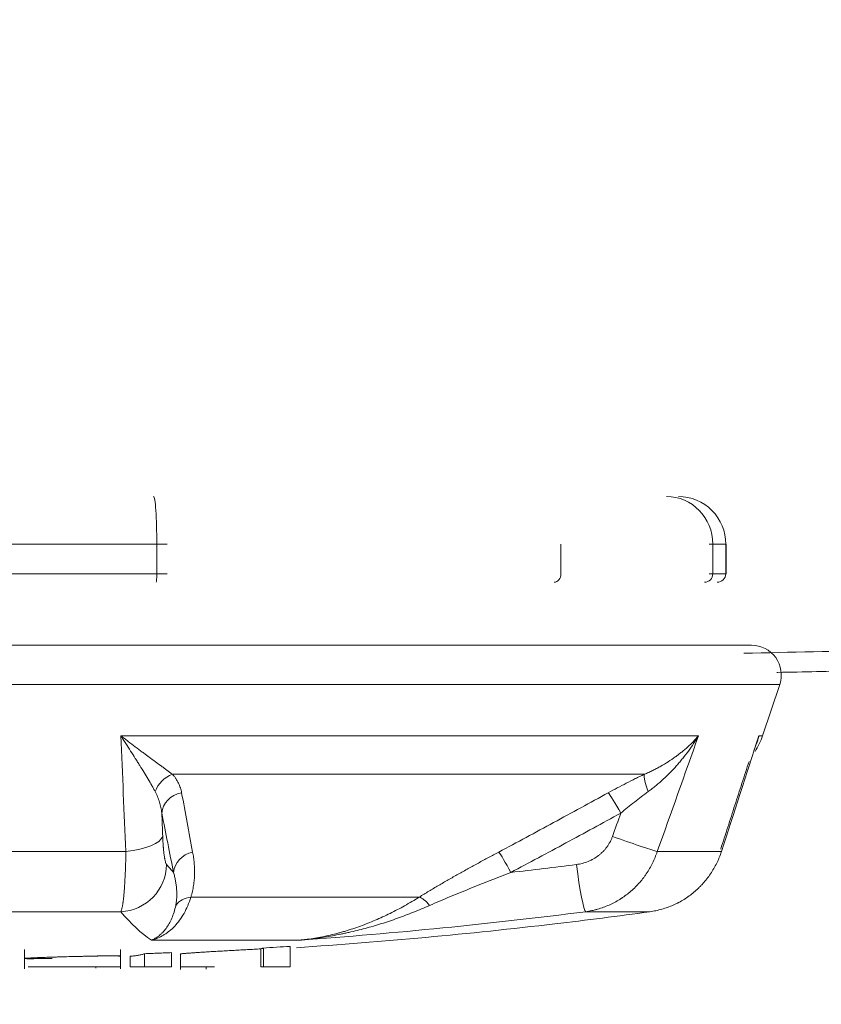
# Model space of a CAD drawing. Header units: millimetres. Extents: x 0 to 594, y 0 to 420.
# Tile 152 of 256: x 227.1 to 228.78, y 347.4 to 349.46. Entities that reach past the tile are written whole.
import ezdxf

# ---------------------------------------------------------------- set-up
doc = ezdxf.new("R2010")
doc.units = ezdxf.units.MM
doc.layers.add('1', color=7, linetype='Continuous', true_color=0xffffff)
doc.styles.add('Arial Unicode MS', font='txt')
doc.dimstyles.get("Standard").update_dxf_attribs({"dimtxt": 0.18, "dimasz": 0.18, "dimexe": 0.18, "dimexo": 0.0625, "dimgap": 0.09, "dimtad": 0, "dimtih": 1, "dimtoh": 1, "dimdec": 4, "dimzin": 0, "dimdsep": 46, "dimtxsty": 'Standard', "dimcen": 0.09, "dimadec": 0, "dimazin": 0, "dimtfac": 1, "dimtdec": 4, "dimtofl": 0, "dimtmove": 0, "dimatfit": 3, "dimfxl": 0, "dimtolj": 1, "dimtzin": 0, "dimarcsym": 0})

# ---------------------------------------------------------------- blocks, each defined once
blk = doc.blocks.new('_U2')
at = {"layer": '1', "color": 18, "lineweight": 13}
for p, q in [((142.3008, 334.4792), (142.3008, 394.7968)), ((368.28, 363.0393), (368.28, 394.7968)), ((142.3008, 392.7968), (235.4192, 392.7968)), ((368.28, 392.7968), (275.1617, 392.7968))]:
    blk.add_line(p, q, dxfattribs=at)
at = {"layer": '1', "color": 18}
for points in [[(142.3008, 392.7968), (145.8008, 393.7346), (145.8008, 391.8589)], [(368.28, 392.7968), (364.78, 391.8589), (364.78, 393.7346)]]:
    blk.add_solid(points, dxfattribs=at)
at = {"layer": '1', "color": 18, "linetype": 'Continuous', "lineweight": 13, "char_height": 2.5, "attachment_point": 7, "line_spacing_factor": 1.047437, "style": 'Arial Unicode MS'}
for s, insert in [('\\fArial Unicode MS|b0|i0;\\W1.0000; LIFT POINT SPAN', (244.1567, 390.9192)), ('\\fArial Unicode MS|b0|i0;\\W1.0000;4.5', (237.0517, 390.9192))]:
    blk.add_mtext(s, dxfattribs=dict(at, insert=insert))

msp = doc.modelspace()

# ---------------------------------------------------------------- linework, layer by layer
at = {"layer": '1', "color": 155, "linetype": 'Continuous', "lineweight": 13}
for p, q in [((227.3863, 348.3629), (226.7074, 348.3629)), ((227.4079, 348.3629), (227.3863, 348.3629)), ((227.3863, 348.3009), (227.3863, 348.3629)), ((228.2345, 348.3009), (228.2345, 348.3629)), ((228.5534, 348.3629), (228.546, 348.3629)), ((228.5806, 348.3629), (228.5534, 348.3629)), ((228.5534, 348.3629), (228.5534, 348.3009)), ((228.5817, 348.3629), (228.5806, 348.3629)), ((228.5806, 348.3009), (228.5806, 348.3629)), ((226.7074, 348.3009), (227.3863, 348.3009)), ((227.4079, 348.3009), (227.3863, 348.3009)), ((228.5534, 348.3009), (228.546, 348.3009)), ((228.5817, 348.3009), (228.5806, 348.3009)), ((228.694, 348.0684), (225.1805, 348.0684)), ((227.3107, 347.9607), (228.5235, 347.9607)), ((228.6579, 347.9607), (228.6501, 347.9607)), ((228.4099, 347.8797), (227.4194, 347.8797)), ((226.7709, 347.7175), (227.3216, 347.7175)), ((228.4369, 347.7175), (228.5716, 347.7175)), ((227.4578, 347.6218), (227.9373, 347.6218)), ((227.686, 347.5314), (227.3752, 347.5314))]:
    msp.add_line(p, q, dxfattribs=at)
at = {"layer": '1', "color": 155, "linetype": 'Continuous', "lineweight": 18}
for p, q in [((228.5817, 348.3009), (228.5817, 348.3629)), ((228.5534, 348.3009), (228.5806, 348.3009)), ((228.6347, 348.1507), (225.2398, 348.1507)), ((228.6579, 347.9607), (228.694, 348.0684)), ((227.3108, 347.5912), (226.7607, 347.5912)), ((228.4213, 347.5912), (228.2867, 347.5912)), ((227.61, 347.4757), (227.61, 347.515)), ((227.6661, 347.4757), (227.6661, 347.5185)), ((227.1088, 347.5122), (227.1088, 347.4716)), ((227.3099, 347.4716), (227.3099, 347.5122)), ((227.3307, 347.4757), (227.3307, 347.4978)), ((227.3609, 347.4757), (227.3609, 347.5031)), ((227.4174, 347.4757), (227.4174, 347.5053)), ((227.436, 347.5027), (227.436, 347.4696)), ((227.6044, 347.4757), (227.6044, 347.5132)), ((227.2585, 347.4725), (227.2585, 347.4757)), ((227.49, 347.4757), (227.49, 347.4704)), ((227.61, 347.4757), (227.6661, 347.4757))]:
    msp.add_line(p, q, dxfattribs=at)
for centre, radius, start, end in [((228.6347, 348.0882), 0.0625, 341.5, 90), ((228.5157, 348.0083), 0.15, 327.4345, 341.5), ((226.9373, 358.5407), 11.05, 273.85266, 276.67545)]:
    msp.add_arc(centre, radius, start, end, dxfattribs=at)
at = {"layer": '1', "color": 155, "linetype": 'Continuous', "lineweight": 13}
for centre, major_axis, ratio, start_param, end_param in [((227.3796, 348.3629), (0, -0.1), 0.06744, 1.570796, 3.141593), ((228.4562, 348.3629), (0, 0.1), 0.972146, 4.712389, 6.283185), ((228.4817, 348.3629), (0, -0.1), 0.988464, 1.570796, 3.141593), ((227.3851, 348.3009), (0, -0.018), 0.06744, 0, 1.570796), ((228.2205, 348.3009), (0, -0.018), 0.780309, 0, 1.570796), ((228.536, 348.3009), (0, 0.018), 0.972146, 3.141593, 4.712389), ((228.5628, 348.3009), (0, -0.018), 0.988464, 0, 1.570796), ((227.4269, 347.8368), (0.0369, 0.0338), 0.830024, 1.083164, 2.164001), ((228.4328, 347.8368), (-0.0211, 0.0453), 0.222841, 0.24386, 1.324697), ((227.4466, 347.7982), (0.0491, 0.0096), 0.872382, 1.565648, 2.921255), ((228.3566, 347.7982), (-0.024, 0.0438), 0.063237, 4.677736, 6.033343), ((227.2993, 347.7492), (0.0999, 0.0038), 0.332945, 4.924096, 6.16964), ((228.3501, 347.7492), (0.0943, -0.0334), 0.024134, 4.644405, 5.889949), ((227.4714, 347.6736), (0.049, 0.0099), 0.879036, 1.592231, 2.915581), ((228.1259, 347.6736), (-0.0234, 0.0442), 0.063719, 4.678634, 6.001984), ((227.3075, 347.6903), (0.0765, 0.0644), 0.986351, 4.053871, 5.577122), ((227.5541, 358.5407), (0, 10.9376), 0.106837, 3.015243, 3.027963), ((226.8925, 358.5407), (0, -10.9376), 0.997399, 0.113629, 0.126349), ((228.2745, 347.6903), (0.0126, -0.0992), 0.071498, 4.703283, 6.226534), ((227.4688, 347.579), (0.0477, -0.015), 0.849933, 2.054891, 2.870417), ((227.9583, 347.579), (-0.0264, 0.0425), 0.306836, 5.148973, 5.9645), ((227.4594, 358.5407), (0, -11.0375), 0.106837, 6.156836, 6.211673)]:
    msp.add_ellipse(centre, major_axis=major_axis, ratio=ratio, start_param=start_param, end_param=end_param, dxfattribs=at)
at = {"layer": '1', "color": 155, "linetype": 'Continuous', "lineweight": 18}
for centre, major_axis, ratio, start_param, end_param in [((226.8994, 358.5407), (0, 11.0375), 0.997399, 3.213105, 3.267942), ((227.152, 358.5407), (0, -11.0375), 0.912599, 0.106406, 0.126349)]:
    msp.add_ellipse(centre, major_axis=major_axis, ratio=ratio, start_param=start_param, end_param=end_param, dxfattribs=at)
for points, knots in [([(228.6185, 348.1338), (228.7162, 348.1359), (231.8468, 348.2043), (234.978, 348.2602), (238.0123, 348.3008)], [0, 0, 0, 0, 0.031197, 1, 1, 1, 1]), ([(227.3107, 347.9607), (227.3108, 347.9606), (227.3109, 347.9605), (227.311, 347.9604), (227.3111, 347.9604), (227.3114, 347.9602), (227.3119, 347.9598), (227.313, 347.9589), (227.3153, 347.9572), (227.3198, 347.9537), (227.3236, 347.9508), (227.3312, 347.945), (227.3362, 347.9412), (227.3461, 347.9338), (227.351, 347.9301), (227.3582, 347.9247), (227.3612, 347.9225), (227.3641, 347.9203), (227.3653, 347.9195), (227.3659, 347.919), (227.3677, 347.9177), (227.3688, 347.9169), (227.3746, 347.9126), (227.3791, 347.9092), (227.3879, 347.9028), (227.3922, 347.8996), (227.3984, 347.8951), (227.4025, 347.8921), (227.4084, 347.8878), (227.414, 347.8836), (227.4176, 347.881), (227.4194, 347.8797)], [0, 0, 0, 0, 0.001953, 0.001953, 0.003906, 0.003906, 0.007813, 0.015625, 0.03125, 0.0625, 0.125, 0.125, 0.25, 0.25, 0.375, 0.375, 0.4375, 0.453125, 0.453125, 0.46875, 0.46875, 0.5, 0.5, 0.625, 0.625, 0.75, 0.75, 0.8125, 0.875, 0.9375, 1, 1, 1, 1]), ([(227.383, 347.8433), (227.3819, 347.8454), (227.3796, 347.8496), (227.3772, 347.8539), (227.3735, 347.8604), (227.3709, 347.8649), (227.3655, 347.874), (227.3627, 347.8787), (227.3569, 347.8882), (227.3539, 347.893), (227.3493, 347.9005), (227.3477, 347.9029), (227.3453, 347.9067), (227.3445, 347.908), (227.3429, 347.9105), (227.3389, 347.9169), (227.3348, 347.9234), (227.3281, 347.9338), (227.3247, 347.9391), (227.3195, 347.9471), (227.3169, 347.9512), (227.3138, 347.9559), (227.3123, 347.9583), (227.3115, 347.9595), (227.3112, 347.96), (227.311, 347.9602), (227.311, 347.9602), (227.3109, 347.9603), (227.3109, 347.9605), (227.3108, 347.9606), (227.3107, 347.9607)], [0, 0, 0, 0, 0.0625, 0.125, 0.125, 0.25, 0.25, 0.375, 0.375, 0.5, 0.5, 0.5625, 0.5625, 0.59375, 0.59375, 0.625, 0.75, 0.75, 0.875, 0.875, 0.9375, 0.96875, 0.984375, 0.992187, 0.996094, 0.996094, 0.99707, 0.99707, 0.998047, 1, 1, 1, 1]), ([(228.4099, 347.8797), (228.413, 347.881), (228.419, 347.8836), (228.4276, 347.8878), (228.4361, 347.8921), (228.4415, 347.8951), (228.4495, 347.8996), (228.4547, 347.9028), (228.4648, 347.9092), (228.4697, 347.9126), (228.4756, 347.9169), (228.4768, 347.9177), (228.4786, 347.919), (228.4792, 347.9195), (228.4803, 347.9203), (228.4832, 347.9225), (228.486, 347.9247), (228.4927, 347.9301), (228.5012, 347.9374), (228.509, 347.945), (228.5146, 347.9508), (228.5174, 347.9537), (228.5204, 347.9572), (228.522, 347.9589), (228.5227, 347.9598), (228.523, 347.9602), (228.5232, 347.9604), (228.5233, 347.9604), (228.5234, 347.9605), (228.5234, 347.9606), (228.5235, 347.9607)], [0, 0, 0, 0, 0.0625, 0.125, 0.1875, 0.25, 0.25, 0.375, 0.375, 0.5, 0.5, 0.53125, 0.53125, 0.546875, 0.546875, 0.5625, 0.625, 0.625, 0.75, 0.875, 0.875, 0.9375, 0.96875, 0.984375, 0.992187, 0.996094, 0.996094, 0.998047, 0.998047, 1, 1, 1, 1]), ([(228.5235, 347.9607), (228.5234, 347.9606), (228.5233, 347.9605), (228.5233, 347.9603), (228.5232, 347.9602), (228.5232, 347.9602), (228.5231, 347.96), (228.5228, 347.9595), (228.522, 347.9583), (228.5206, 347.9559), (228.5176, 347.9512), (228.515, 347.9471), (228.5097, 347.9391), (228.5024, 347.9285), (228.4934, 347.9169), (228.4882, 347.9105), (228.4861, 347.908), (228.485, 347.9067), (228.4818, 347.9029), (228.4797, 347.9005), (228.4731, 347.893), (228.4686, 347.8882), (228.4592, 347.8787), (228.4544, 347.874), (228.4446, 347.8649), (228.4395, 347.8604), (228.4316, 347.8539), (228.4262, 347.8496), (228.4207, 347.8454), (228.4179, 347.8433)], [0, 0, 0, 0, 0.001953, 0.00293, 0.00293, 0.003906, 0.003906, 0.007812, 0.015625, 0.03125, 0.0625, 0.125, 0.125, 0.25, 0.375, 0.40625, 0.40625, 0.4375, 0.4375, 0.5, 0.5, 0.625, 0.625, 0.75, 0.75, 0.875, 0.875, 0.9375, 1, 1, 1, 1]), ([(228.6397, 347.9291), (228.6418, 347.9341), (228.6436, 347.9393), (228.6462, 347.9471), (228.6475, 347.9512), (228.6488, 347.9559), (228.6495, 347.9583), (228.6498, 347.9595), (228.6499, 347.96), (228.65, 347.9602), (228.65, 347.9602), (228.65, 347.9603), (228.6501, 347.9605), (228.6501, 347.9606), (228.6501, 347.9607)], [0, 0, 0, 0, 0.491838, 0.491838, 0.745919, 0.872959, 0.93648, 0.96824, 0.98412, 0.98412, 0.98809, 0.98809, 0.99206, 1, 1, 1, 1]), ([(228.6501, 347.9607), (228.6501, 347.9606), (228.6501, 347.9605), (228.6501, 347.9604), (228.6501, 347.9604), (228.65, 347.9602), (228.6499, 347.9598), (228.6498, 347.9589), (228.6494, 347.9572), (228.6486, 347.9537), (228.6477, 347.9508), (228.6468, 347.9476), (228.6463, 347.9463), (228.6459, 347.945)], [0, 0, 0, 0, 0.011676, 0.011676, 0.023351, 0.023351, 0.046703, 0.093406, 0.186811, 0.373622, 0.747245, 0.747245, 1, 1, 1, 1]), ([(227.4194, 347.8797), (227.4207, 347.8782), (227.4232, 347.8752), (227.4254, 347.8721), (227.4286, 347.8675), (227.4304, 347.8643), (227.4335, 347.8578), (227.4348, 347.8545), (227.437, 347.8479), (227.4379, 347.8445), (227.4385, 347.841)], [0, 0, 0, 0, 0.125, 0.25, 0.25, 0.5, 0.5, 0.75, 0.75, 1, 1, 1, 1]), ([(228.334, 347.841), (228.3403, 347.8445), (228.3466, 347.8479), (228.3592, 347.8545), (228.3655, 347.8578), (228.3782, 347.8643), (228.3845, 347.8675), (228.394, 347.8721), (228.4004, 347.8752), (228.4067, 347.8782), (228.4099, 347.8797)], [0, 0, 0, 0, 0.25, 0.25, 0.5, 0.5, 0.75, 0.75, 0.875, 1, 1, 1, 1]), ([(227.3969, 347.7982), (227.3964, 347.8021), (227.3958, 347.806), (227.3941, 347.8137), (227.3932, 347.8175), (227.3909, 347.825), (227.3896, 347.8287), (227.3866, 347.8361), (227.3849, 347.8397), (227.383, 347.8433)], [0, 0, 0, 0, 0.25, 0.25, 0.5, 0.5, 0.75, 0.75, 1, 1, 1, 1]), ([(227.4385, 347.841), (227.4424, 347.82), (227.4462, 347.7991), (227.4539, 347.7576), (227.4578, 347.7369), (227.4616, 347.7165)], [0, 0, 0, 0, 0.5, 0.5, 1, 1, 1, 1]), ([(228.1042, 347.7165), (228.1426, 347.7369), (228.181, 347.7576), (228.2576, 347.7991), (228.2959, 347.82), (228.334, 347.841)], [0, 0, 0, 0, 0.5, 0.5, 1, 1, 1, 1]), ([(228.4179, 347.8433), (228.413, 347.8397), (228.4081, 347.8361), (228.3984, 347.8287), (228.3936, 347.825), (228.384, 347.8175), (228.3792, 347.8137), (228.3697, 347.806), (228.365, 347.8021), (228.3603, 347.7982)], [0, 0, 0, 0, 0.25, 0.25, 0.5, 0.5, 0.75, 0.75, 1, 1, 1, 1]), ([(227.3108, 347.5912), (227.3112, 347.5918), (227.3118, 347.5932), (227.3128, 347.5963), (227.3137, 347.6002), (227.3143, 347.6034), (227.3148, 347.606), (227.315, 347.6073), (227.3152, 347.609), (227.3153, 347.6097), (227.3154, 347.6102), (227.3154, 347.6105), (227.3158, 347.6127), (227.3163, 347.617), (227.3171, 347.6242), (227.3178, 347.6321), (227.3182, 347.6378), (227.3185, 347.6423), (227.3187, 347.6446), (227.3188, 347.647), (227.3189, 347.6485), (227.319, 347.6493), (227.3192, 347.6534), (227.3196, 347.66), (227.3201, 347.6705), (227.3206, 347.6815), (227.3208, 347.6891), (227.321, 347.695), (227.3211, 347.698), (227.3212, 347.701), (227.3212, 347.703), (227.3213, 347.704), (227.3214, 347.7091), (227.3215, 347.7133), (227.3216, 347.7175)], [0, 0, 0, 0, 0.0625, 0.125, 0.1875, 0.25, 0.25, 0.28125, 0.296875, 0.304688, 0.304688, 0.3125, 0.3125, 0.375, 0.4375, 0.5, 0.5625, 0.5625, 0.59375, 0.609375, 0.609375, 0.625, 0.625, 0.6875, 0.75, 0.8125, 0.875, 0.875, 0.90625, 0.921875, 0.921875, 0.9375, 0.9375, 1, 1, 1, 1]), ([(227.4616, 347.7165), (227.4623, 347.7126), (227.4636, 347.705), (227.4649, 347.6934), (227.4654, 347.6856), (227.4656, 347.6778), (227.4657, 347.6739), (227.4655, 347.6661), (227.4653, 347.6621), (227.4646, 347.6542), (227.4641, 347.6502), (227.4629, 347.6422), (227.4622, 347.6382), (227.4607, 347.6321), (227.4597, 347.628), (227.4585, 347.6239), (227.4578, 347.6218)], [0, 0, 0, 0, 0.125, 0.25, 0.375, 0.375, 0.5, 0.5, 0.625, 0.625, 0.75, 0.75, 0.875, 0.875, 0.9375, 1, 1, 1, 1]), ([(227.9373, 347.6218), (227.9406, 347.6239), (227.9473, 347.628), (227.954, 347.6321), (227.9641, 347.6382), (227.9708, 347.6422), (227.9845, 347.6502), (227.9914, 347.6542), (228.0052, 347.6621), (228.0121, 347.6661), (228.0261, 347.6739), (228.0331, 347.6778), (228.0472, 347.6856), (228.0613, 347.6934), (228.0826, 347.705), (228.097, 347.7126), (228.1042, 347.7165)], [0, 0, 0, 0, 0.0625, 0.125, 0.125, 0.25, 0.25, 0.375, 0.375, 0.5, 0.5, 0.625, 0.625, 0.75, 0.875, 1, 1, 1, 1]), ([(228.4369, 347.7175), (228.4355, 347.7133), (228.4324, 347.705), (228.4271, 347.6932), (228.421, 347.6817), (228.4163, 347.6743), (228.4127, 347.6689), (228.4108, 347.6663), (228.4088, 347.6636), (228.4079, 347.6623), (228.4075, 347.6619), (228.4069, 347.661), (228.4038, 347.6572), (228.3979, 347.6501), (228.3889, 347.6408), (228.3793, 347.6322), (228.3726, 347.6269), (228.3673, 347.6232), (228.3656, 347.6219), (228.3633, 347.6204), (228.3629, 347.6201), (228.362, 347.6195), (228.3606, 347.6186), (228.3556, 347.6154), (228.3473, 347.6106), (228.3358, 347.605), (228.324, 347.6003), (228.3159, 347.5976), (228.3107, 347.5962), (228.3097, 347.5959), (228.3076, 347.5953), (228.3066, 347.5951), (228.3035, 347.5943), (228.2972, 347.5929), (228.2909, 347.5918), (228.2867, 347.5912)], [0, 0, 0, 0, 0.0625, 0.125, 0.1875, 0.25, 0.25, 0.28125, 0.296875, 0.296875, 0.304688, 0.304688, 0.3125, 0.375, 0.4375, 0.5, 0.5625, 0.5625, 0.59375, 0.59375, 0.601563, 0.601563, 0.609375, 0.625, 0.6875, 0.75, 0.8125, 0.875, 0.875, 0.890625, 0.890625, 0.90625, 0.90625, 0.9375, 1, 1, 1, 1]), ([(228.4213, 347.5912), (228.4256, 347.5918), (228.434, 347.5932), (228.4464, 347.5963), (228.4585, 347.6002), (228.4664, 347.6034), (228.4723, 347.606), (228.4752, 347.6073), (228.4786, 347.609), (228.48, 347.6097), (228.481, 347.6102), (228.4815, 347.6105), (228.4858, 347.6127), (228.4932, 347.617), (228.5039, 347.6242), (228.514, 347.6321), (228.5204, 347.6378), (228.5251, 347.6423), (228.5274, 347.6446), (228.5296, 347.647), (228.5311, 347.6485), (228.5319, 347.6493), (228.5355, 347.6534), (228.5411, 347.66), (228.5487, 347.6705), (228.5556, 347.6815), (228.5598, 347.6891), (228.5626, 347.695), (228.564, 347.698), (228.5654, 347.701), (228.5662, 347.703), (228.5667, 347.704), (228.5687, 347.7091), (228.5703, 347.7133), (228.5716, 347.7175)], [0, 0, 0, 0, 0.0625, 0.125, 0.1875, 0.25, 0.25, 0.28125, 0.296875, 0.304687, 0.304687, 0.3125, 0.3125, 0.375, 0.4375, 0.5, 0.5625, 0.5625, 0.59375, 0.609375, 0.609375, 0.625, 0.625, 0.6875, 0.75, 0.8125, 0.875, 0.875, 0.90625, 0.921875, 0.921875, 0.9375, 0.9375, 1, 1, 1, 1]), ([(227.4262, 347.6043), (227.4268, 347.6073), (227.4273, 347.6103), (227.428, 347.6163), (227.4282, 347.6193), (227.4284, 347.6251), (227.4285, 347.6281), (227.4283, 347.6339), (227.4281, 347.6367), (227.4277, 347.6425), (227.4273, 347.6454), (227.4266, 347.6511), (227.4256, 347.6567), (227.4238, 347.6652), (227.4224, 347.6708), (227.4216, 347.6736)], [0, 0, 0, 0, 0.125, 0.125, 0.25, 0.25, 0.375, 0.375, 0.5, 0.5, 0.625, 0.625, 0.75, 0.875, 1, 1, 1, 1]), ([(228.1295, 347.6736), (228.1222, 347.6708), (228.1078, 347.6652), (228.0862, 347.6567), (228.0647, 347.6482), (228.0505, 347.6425), (228.0362, 347.6367), (228.0291, 347.6339), (228.0149, 347.6281), (228.0079, 347.6251), (227.9938, 347.6193), (227.9868, 347.6163), (227.9728, 347.6103), (227.9659, 347.6073), (227.9589, 347.6043)], [0, 0, 0, 0, 0.125, 0.25, 0.375, 0.5, 0.5, 0.625, 0.625, 0.75, 0.75, 0.875, 0.875, 1, 1, 1, 1]), ([(227.4578, 347.6218), (227.456, 347.6155), (227.4538, 347.6095), (227.449, 347.5981), (227.4464, 347.5928), (227.4406, 347.5826), (227.4375, 347.5779), (227.431, 347.569), (227.4275, 347.5648), (227.4203, 347.5572), (227.4165, 347.5537), (227.4116, 347.5497), (227.4106, 347.549), (227.4086, 347.5475), (227.4076, 347.5467), (227.4046, 347.5446), (227.4025, 347.5433), (227.3964, 347.5396), (227.3922, 347.5374), (227.3858, 347.5348), (227.3827, 347.5336), (227.3789, 347.5324), (227.377, 347.5319), (227.3762, 347.5316), (227.3758, 347.5316), (227.3757, 347.5315), (227.3756, 347.5315), (227.3756, 347.5315), (227.3754, 347.5315), (227.3753, 347.5314), (227.3752, 347.5314)], [0, 0, 0, 0, 0.125, 0.125, 0.25, 0.25, 0.375, 0.375, 0.5, 0.5, 0.625, 0.625, 0.65625, 0.65625, 0.6875, 0.6875, 0.75, 0.75, 0.875, 0.875, 0.9375, 0.96875, 0.984375, 0.992188, 0.994141, 0.995117, 0.995117, 0.996094, 0.996094, 1, 1, 1, 1]), ([(227.686, 347.5314), (227.6863, 347.5314), (227.6867, 347.5315), (227.6871, 347.5315), (227.6872, 347.5315), (227.6873, 347.5315), (227.6876, 347.5316), (227.6885, 347.5316), (227.6907, 347.5319), (227.6954, 347.5324), (227.7049, 347.5336), (227.7129, 347.5348), (227.729, 347.5374), (227.7397, 347.5396), (227.7557, 347.5433), (227.761, 347.5446), (227.769, 347.5467), (227.7717, 347.5475), (227.777, 347.549), (227.7796, 347.5497), (227.7928, 347.5537), (227.8034, 347.5572), (227.8242, 347.5648), (227.8346, 347.569), (227.8553, 347.5779), (227.8656, 347.5826), (227.8862, 347.5928), (227.8964, 347.5981), (227.9169, 347.6095), (227.9271, 347.6155), (227.9373, 347.6218)], [0, 0, 0, 0, 0.003906, 0.003906, 0.004883, 0.004883, 0.005859, 0.007813, 0.015625, 0.03125, 0.0625, 0.125, 0.125, 0.25, 0.25, 0.3125, 0.3125, 0.34375, 0.34375, 0.375, 0.375, 0.5, 0.5, 0.625, 0.625, 0.75, 0.75, 0.875, 0.875, 1, 1, 1, 1]), ([(227.3752, 347.5314), (227.3753, 347.5314), (227.3753, 347.5315), (227.3755, 347.5315), (227.3756, 347.5316), (227.3759, 347.5317), (227.3764, 347.5319), (227.3769, 347.5321), (227.3779, 347.5325), (227.3786, 347.5328), (227.3806, 347.5338), (227.3819, 347.5345), (227.3859, 347.5369), (227.3899, 347.5396), (227.3937, 347.5429), (227.3956, 347.5446), (227.3962, 347.5452), (227.3975, 347.5465), (227.3981, 347.5471), (227.4011, 347.5503), (227.4035, 347.5531), (227.408, 347.5593), (227.4102, 347.5626), (227.4142, 347.5697), (227.4161, 347.5734), (227.4196, 347.5815), (227.4212, 347.5857), (227.424, 347.5946), (227.4252, 347.5993), (227.4262, 347.6043)], [0, 0, 0, 0, 0.003906, 0.003906, 0.007813, 0.007813, 0.015625, 0.03125, 0.03125, 0.0625, 0.0625, 0.125, 0.125, 0.25, 0.3125, 0.3125, 0.34375, 0.34375, 0.375, 0.375, 0.5, 0.5, 0.625, 0.625, 0.75, 0.75, 0.875, 0.875, 1, 1, 1, 1]), ([(227.9589, 347.6043), (227.9477, 347.5993), (227.9365, 347.5946), (227.9141, 347.5857), (227.9029, 347.5815), (227.8804, 347.5734), (227.8691, 347.5697), (227.8466, 347.5626), (227.8352, 347.5593), (227.8125, 347.5531), (227.8011, 347.5503), (227.7868, 347.5471), (227.7839, 347.5465), (227.7782, 347.5452), (227.7753, 347.5446), (227.7667, 347.5429), (227.7495, 347.5396), (227.7322, 347.5369), (227.7149, 347.5345), (227.7091, 347.5338), (227.7005, 347.5328), (227.6976, 347.5325), (227.6932, 347.5321), (227.6911, 347.5319), (227.6889, 347.5317), (227.6878, 347.5316), (227.6874, 347.5315), (227.6867, 347.5315), (227.6864, 347.5314), (227.686, 347.5314)], [0, 0, 0, 0, 0.125, 0.125, 0.25, 0.25, 0.375, 0.375, 0.5, 0.5, 0.625, 0.625, 0.65625, 0.65625, 0.6875, 0.6875, 0.75, 0.875, 0.875, 0.9375, 0.9375, 0.96875, 0.96875, 0.984375, 0.992187, 0.992187, 0.996094, 0.996094, 1, 1, 1, 1]), ([(227.61, 347.515), (227.6098, 347.515), (227.6096, 347.5149), (227.6092, 347.5147), (227.609, 347.5146), (227.6085, 347.5144), (227.608, 347.5142), (227.6067, 347.5138), (227.6056, 347.5135), (227.6044, 347.5132)], [0, 0, 0, 0, 0.125, 0.125, 0.25, 0.25, 0.5, 0.5, 1, 1, 1, 1]), ([(227.3063, 347.4978), (227.3071, 347.4979), (227.3078, 347.498), (227.3089, 347.4981), (227.3093, 347.4981), (227.3097, 347.4982), (227.3098, 347.4982), (227.3099, 347.4983), (227.3099, 347.4984), (227.3097, 347.4984), (227.3088, 347.4985), (227.3077, 347.4986), (227.3056, 347.4986), (227.3051, 347.4987), (227.3042, 347.4987), (227.3031, 347.4987), (227.3019, 347.4987), (227.3009, 347.4987), (227.3005, 347.4987), (227.2998, 347.4987), (227.298, 347.4987), (227.296, 347.4987), (227.2924, 347.4987), (227.2905, 347.4987), (227.288, 347.4987), (227.2875, 347.4986), (227.2864, 347.4986), (227.2859, 347.4986), (227.2842, 347.4986), (227.2808, 347.4986), (227.2748, 347.4985), (227.2696, 347.4984), (227.2662, 347.4983), (227.2655, 347.4983), (227.2641, 347.4983), (227.2628, 347.4982), (227.2607, 347.4982), (227.2593, 347.4982), (227.253, 347.498), (227.2473, 347.4979), (227.2386, 347.4977), (227.2357, 347.4976), (227.2313, 347.4975), (227.2298, 347.4975), (227.2269, 347.4974), (227.2254, 347.4974), (227.218, 347.4972), (227.2121, 347.4971), (227.2004, 347.4968), (227.1946, 347.4966), (227.1873, 347.4964), (227.1858, 347.4964), (227.1829, 347.4963), (227.1815, 347.4963), (227.1772, 347.4961), (227.1716, 347.496), (227.1649, 347.4958), (227.1609, 347.4956), (227.1584, 347.4956), (227.1571, 347.4955), (227.1533, 347.4954), (227.1509, 347.4953), (227.1474, 347.4952), (227.1463, 347.4951), (227.1441, 347.4951), (227.1408, 347.4949), (227.1378, 347.4948), (227.135, 347.4947), (227.134, 347.4947), (227.1322, 347.4946), (227.1314, 347.4945), (227.1272, 347.4943), (227.1243, 347.4942), (227.1205, 347.494), (227.1193, 347.4939), (227.1177, 347.4938), (227.1171, 347.4938), (227.1161, 347.4937), (227.1156, 347.4937), (227.1133, 347.4935), (227.1119, 347.4934), (227.1104, 347.4933), (227.1099, 347.4932), (227.1095, 347.4932), (227.1093, 347.4931), (227.1091, 347.4931), (227.109, 347.4931), (227.1087, 347.493), (227.1089, 347.4929), (227.11, 347.4928), (227.1111, 347.4927), (227.113, 347.4927), (227.1134, 347.4927), (227.1143, 347.4926), (227.1148, 347.4926), (227.1163, 347.4926), (227.1185, 347.4926), (227.1214, 347.4926), (227.1237, 347.4926), (227.1249, 347.4926), (227.1262, 347.4926), (227.1271, 347.4926), (227.1276, 347.4926), (227.129, 347.4927), (227.13, 347.4927), (227.1319, 347.4927), (227.133, 347.4927), (227.1361, 347.4927), (227.1383, 347.4928), (227.1417, 347.4928), (227.1429, 347.4928), (227.1453, 347.4929), (227.1465, 347.4929), (227.1503, 347.4929), (227.1554, 347.493), (227.1608, 347.4931), (227.1647, 347.4932), (227.1658, 347.4932), (227.167, 347.4932)], [0, 0, 0, 0, 0.019451, 0.019451, 0.038901, 0.038901, 0.048627, 0.048627, 0.058352, 0.077803, 0.077803, 0.116704, 0.116704, 0.12643, 0.12643, 0.136155, 0.14588, 0.14588, 0.150743, 0.150743, 0.155606, 0.175056, 0.175056, 0.194507, 0.194507, 0.19937, 0.19937, 0.204232, 0.204232, 0.213958, 0.233409, 0.252859, 0.252859, 0.257722, 0.257722, 0.262585, 0.267447, 0.27231, 0.27231, 0.311211, 0.311211, 0.330662, 0.330662, 0.340387, 0.340387, 0.350113, 0.350113, 0.389014, 0.389014, 0.427916, 0.427916, 0.437641, 0.437641, 0.447366, 0.447366, 0.466817, 0.486268, 0.495993, 0.495993, 0.505719, 0.505719, 0.525169, 0.525169, 0.534895, 0.534895, 0.54462, 0.564071, 0.564071, 0.573796, 0.573796, 0.583521, 0.583521, 0.622423, 0.622423, 0.641873, 0.641873, 0.651599, 0.651599, 0.661324, 0.661324, 0.700226, 0.700226, 0.719676, 0.719676, 0.729402, 0.729402, 0.739127, 0.739127, 0.778028, 0.778028, 0.81693, 0.81693, 0.826655, 0.826655, 0.836381, 0.836381, 0.855831, 0.875282, 0.875282, 0.885007, 0.88987, 0.88987, 0.894733, 0.894733, 0.904458, 0.904458, 0.914183, 0.914183, 0.933634, 0.933634, 0.94336, 0.94336, 0.953085, 0.953085, 0.972536, 0.991986, 0.991986, 1, 1, 1, 1]), ([(227.3609, 347.5031), (227.359, 347.5024), (227.3569, 347.5018), (227.3525, 347.5007), (227.3501, 347.5002), (227.3463, 347.4995), (227.345, 347.4993), (227.3424, 347.4989), (227.341, 347.4987), (227.3383, 347.4984), (227.3369, 347.4983), (227.3347, 347.4981), (227.3339, 347.498), (227.3324, 347.4979), (227.3316, 347.4978), (227.3307, 347.4978)], [0, 0, 0, 0, 0.25, 0.25, 0.5, 0.5, 0.625, 0.625, 0.75, 0.75, 0.875, 0.875, 0.9375, 0.9375, 1, 1, 1, 1]), ([(227.4174, 347.5053), (227.4127, 347.5051), (227.408, 347.5049), (227.4009, 347.5046), (227.3985, 347.5045), (227.3938, 347.5044), (227.3915, 347.5043), (227.3868, 347.5041), (227.3844, 347.504), (227.3797, 347.5038), (227.3727, 347.5035), (227.3656, 347.5033), (227.3609, 347.5031)], [0, 0, 0, 0, 0.25, 0.25, 0.375, 0.375, 0.5, 0.5, 0.625, 0.625, 0.75, 1, 1, 1, 1]), ([(227.6044, 347.5132), (227.5998, 347.5129), (227.5952, 347.5126), (227.5859, 347.5121), (227.5813, 347.5119), (227.572, 347.5114), (227.5673, 347.5111), (227.558, 347.5106), (227.5533, 347.5103), (227.5463, 347.5099), (227.5439, 347.5098), (227.5392, 347.5095), (227.5368, 347.5094), (227.5298, 347.509), (227.5251, 347.5087), (227.5193, 347.5084), (227.5182, 347.5083), (227.5159, 347.5082), (227.5125, 347.508), (227.508, 347.5078), (227.5046, 347.5076), (227.5024, 347.5074), (227.5013, 347.5074), (227.4981, 347.5072), (227.4916, 347.5068), (227.4857, 347.5064), (227.4799, 347.506), (227.4781, 347.5059), (227.4744, 347.5057), (227.4727, 347.5056), (227.4692, 347.5053), (227.4676, 347.5052), (227.4644, 347.505), (227.4629, 347.5049), (227.4586, 347.5046), (227.456, 347.5044), (227.4531, 347.5042), (227.4525, 347.5042), (227.4514, 347.5041), (227.4508, 347.504), (227.4492, 347.5039), (227.4482, 347.5038), (227.4454, 347.5036), (227.442, 347.5033), (227.4396, 347.5031), (227.4382, 347.5029), (227.4378, 347.5029), (227.4371, 347.5028), (227.4368, 347.5028), (227.4364, 347.5027), (227.4362, 347.5026), (227.4361, 347.5026), (227.436, 347.5026), (227.436, 347.5026)], [0, 0, 0, 0, 0.059228, 0.059228, 0.118455, 0.118455, 0.177683, 0.177683, 0.236911, 0.236911, 0.266525, 0.266525, 0.296138, 0.296138, 0.355366, 0.355366, 0.370173, 0.370173, 0.38498, 0.414594, 0.429401, 0.429401, 0.444208, 0.444208, 0.473821, 0.533049, 0.533049, 0.562663, 0.562663, 0.592277, 0.592277, 0.621891, 0.621891, 0.651504, 0.651504, 0.710732, 0.710732, 0.725539, 0.725539, 0.740346, 0.740346, 0.76996, 0.76996, 0.829187, 0.888415, 0.888415, 0.918029, 0.918029, 0.947643, 0.947643, 0.977257, 0.977257, 1, 1, 1, 1]), ([(227.1164, 347.4757), (227.1177, 347.4757), (227.1192, 347.4757), (227.1274, 347.4757), (227.1358, 347.4757), (227.1571, 347.4757), (227.1689, 347.4757), (227.1951, 347.4757), (227.2087, 347.4757), (227.2357, 347.4757), (227.2483, 347.4757), (227.2715, 347.4757), (227.2811, 347.4757), (227.2963, 347.4757), (227.302, 347.4757), (227.3089, 347.4757), (227.3105, 347.4757), (227.3092, 347.4757), (227.3081, 347.4757), (227.3063, 347.4757)], [0, 0, 0, 0, 0.03762, 0.03762, 0.179252, 0.179252, 0.320885, 0.320885, 0.456854, 0.456854, 0.587235, 0.587235, 0.701015, 0.701015, 0.814795, 0.814795, 0.941321, 0.941321, 1, 1, 1, 1]), ([(227.3307, 347.4757), (227.3341, 347.4757), (227.3392, 347.4757), (227.3525, 347.4757), (227.3574, 347.4757), (227.3609, 347.4757)], [0, 0, 0, 0, 0.44531, 0.44531, 1, 1, 1, 1]), ([(227.3609, 347.4757), (227.3743, 347.4757), (227.3837, 347.4757), (227.3972, 347.4757), (227.4064, 347.4757), (227.4174, 347.4757)], [0, 0, 0, 0, 0.422535, 0.422535, 1, 1, 1, 1]), ([(227.436, 347.4757), (227.436, 347.4757), (227.4361, 347.4757), (227.4375, 347.4757), (227.4418, 347.4757), (227.4568, 347.4757), (227.4666, 347.4757), (227.4876, 347.4757), (227.4972, 347.4757), (227.5075, 347.4757)], [0, 0, 0, 0, 0.060974, 0.060974, 0.402601, 0.402601, 0.744229, 0.744229, 1, 1, 1, 1]), ([(227.6044, 347.4757), (227.6063, 347.4757), (227.6078, 347.4757), (227.6094, 347.4757), (227.6097, 347.4757), (227.61, 347.4757)], [0, 0, 0, 0, 0.801774, 0.801774, 1, 1, 1, 1])]:
    msp.add_open_spline(points, degree=3, knots=knots, dxfattribs=at)
at = {"layer": '1', "color": 155, "linetype": 'Continuous', "lineweight": 13}
for points, knots in [([(236.3541, 348.2003), (235.9192, 348.1958), (235.4843, 348.1904), (234.6145, 348.1788), (234.1796, 348.1726), (233.5272, 348.163), (233.3098, 348.1597), (232.8749, 348.1532), (232.6574, 348.15), (232.2226, 348.1435), (232.0051, 348.1404), (231.5702, 348.1341), (231.3528, 348.1311), (230.9179, 348.1252), (230.7005, 348.1223), (230.3743, 348.1183), (230.2656, 348.117), (230.1025, 348.1151), (230.0482, 348.1145), (229.9395, 348.1133), (229.8851, 348.1127), (229.7764, 348.1116), (229.722, 348.111), (229.6405, 348.1103), (229.6133, 348.1101), (229.559, 348.1096), (229.5318, 348.1095), (229.4774, 348.109), (229.4503, 348.1088), (229.4095, 348.1083), (229.3959, 348.1081), (229.3688, 348.1077), (229.3552, 348.1075), (229.3144, 348.1067), (229.2873, 348.1061), (229.2329, 348.1049), (229.2058, 348.1043), (229.1515, 348.1031), (229.1243, 348.1025), (229.07, 348.1013), (229.0428, 348.1008), (228.9613, 348.0991), (228.907, 348.098), (228.7984, 348.0958), (228.7441, 348.0947), (228.6891, 348.0936), (228.6884, 348.0936), (228.6878, 348.0935)], [0, 0, 0, 0, 0.170169, 0.170169, 0.340339, 0.340339, 0.425423, 0.425423, 0.510508, 0.510508, 0.595593, 0.595593, 0.680677, 0.680677, 0.765762, 0.765762, 0.808304, 0.808304, 0.829575, 0.829575, 0.850847, 0.850847, 0.872118, 0.872118, 0.882753, 0.882753, 0.893389, 0.893389, 0.904025, 0.904025, 0.909342, 0.909342, 0.91466, 0.91466, 0.925296, 0.925296, 0.935931, 0.935931, 0.946567, 0.946567, 0.957202, 0.957202, 0.978474, 0.978474, 0.999745, 0.999745, 1, 1, 1, 1]), ([(227.4216, 347.6736), (227.4175, 347.6941), (227.4134, 347.7147), (227.4051, 347.7562), (227.401, 347.7771), (227.3969, 347.7982)], [0, 0, 0, 0, 0.5, 0.5, 1, 1, 1, 1]), ([(228.3603, 347.7982), (228.3219, 347.7771), (228.2835, 347.7562), (228.2066, 347.7147), (228.1681, 347.6941), (228.1295, 347.6736)], [0, 0, 0, 0, 0.5, 0.5, 1, 1, 1, 1]), ([(227.3988, 347.7492), (227.3989, 347.7472), (227.399, 347.7433), (227.3993, 347.7376), (227.3997, 347.7322), (227.3999, 347.7287), (227.4001, 347.7262), (227.4002, 347.7253), (227.4003, 347.7241), (227.4003, 347.7237), (227.4004, 347.7229), (227.4006, 347.7208), (227.4009, 347.7173), (227.4014, 347.713), (227.4019, 347.709), (227.4023, 347.7066), (227.4025, 347.7051), (227.4026, 347.7048), (227.4027, 347.7043), (227.4027, 347.704), (227.4029, 347.7032), (227.4032, 347.7016), (227.4037, 347.6991), (227.4041, 347.6974), (227.4047, 347.6951), (227.4051, 347.6937), (227.4056, 347.6925), (227.4057, 347.6924), (227.4058, 347.6921), (227.4059, 347.6918), (227.4063, 347.691), (227.4067, 347.6905), (227.4069, 347.6903)], [0, 0, 0, 0, 0.0625, 0.125, 0.1875, 0.25, 0.25, 0.28125, 0.28125, 0.296875, 0.296875, 0.3125, 0.375, 0.4375, 0.5, 0.5625, 0.5625, 0.578125, 0.578125, 0.59375, 0.59375, 0.625, 0.6875, 0.75, 0.75, 0.875, 0.875, 0.890625, 0.890625, 0.90625, 0.9375, 1, 1, 1, 1]), ([(228.2672, 347.6903), (228.2714, 347.6908), (228.2797, 347.6924), (228.2876, 347.695), (228.2935, 347.6974), (228.2954, 347.6982), (228.2978, 347.6994), (228.2983, 347.6996), (228.2992, 347.7001), (228.3006, 347.7008), (228.302, 347.7016), (228.3066, 347.7042), (228.3101, 347.7065), (228.3151, 347.7103), (228.3183, 347.713), (228.3214, 347.7159), (228.3232, 347.7177), (228.324, 347.7185), (228.3247, 347.7193), (228.3258, 347.7204), (228.3279, 347.7228), (228.3311, 347.7269), (228.3347, 347.7321), (228.3378, 347.7375), (228.3397, 347.7413), (228.341, 347.7442), (228.3414, 347.7452), (228.3422, 347.7472), (228.3426, 347.7482), (228.3429, 347.7492)], [0, 0, 0, 0, 0.125, 0.25, 0.25, 0.3125, 0.3125, 0.328125, 0.328125, 0.34375, 0.375, 0.375, 0.5, 0.5, 0.5625, 0.625, 0.625, 0.640625, 0.65625, 0.65625, 0.6875, 0.75, 0.8125, 0.875, 0.9375, 0.9375, 0.96875, 0.96875, 1, 1, 1, 1])]:
    msp.add_open_spline(points, degree=3, knots=knots, dxfattribs=at)
at = {"layer": '1', "color": 155, "linetype": 'Continuous', "lineweight": 18}
for points, degree in [([(227.3216, 347.7175), (227.3179, 347.7985), (227.3143, 347.8796), (227.3107, 347.9607)], 3), ([(228.5235, 347.9607), (228.4947, 347.8796), (228.4658, 347.7985), (228.4369, 347.7175)], 3), ([(228.5716, 347.7175), (228.5979, 347.7985), (228.624, 347.8796), (228.6501, 347.9607)], 3), ([(228.57, 347.7228), (228.6296, 347.9067)], 1), ([(227.6661, 347.5185), (227.6473, 347.5173), (227.6286, 347.5161), (227.61, 347.515)], 3)]:
    msp.add_open_spline(points, degree=degree, dxfattribs=at)
at = {"layer": '1', "color": 155, "linetype": 'Continuous', "lineweight": 13}
for points in [[(227.3969, 347.7982), (227.3975, 347.7818), (227.3982, 347.7655), (227.3988, 347.7492)], [(228.3429, 347.7492), (228.3487, 347.7655), (228.3545, 347.7818), (228.3603, 347.7982)]]:
    msp.add_open_spline(points, degree=3, dxfattribs=at)

# ---------------------------------------------------------------- dimensions: what is measured, and where the dimension line sits
at = {"layer": '1', "color": 18, "linetype": 'Continuous', "lineweight": 13}
dim = msp.add_linear_dim(base=(142.3008, 392.7968), p1=(368.28, 363.0393), p2=(142.3008, 334.4792), text=' <> \\fArial Unicode MS|b0|i0;\\C18;{\\H1.00x;\\fArial Unicode MS|b0|i0; LIFT POINT SPAN\\fArial Unicode MS|b0|i0;}\\C18;', dimstyle='Standard', override={"dimtxt": 2.5, "dimasz": 3.5, "dimexe": 2, "dimexo": 0, "dimgap": 1.5, "dimtih": 1, "dimtoh": 1, "dimdec": 1, "dimlfac": 0.02, "dimzin": 8, "dimdsep": 46, "dimlunit": 2, "dimtxsty": 'Arial Unicode MS', "dimsah": 1, "dimse1": 0, "dimse2": 0, "dimsd1": 0, "dimsd2": 0, "dimclrd": 18, "dimclre": 18, "dimclrt": 18, "dimtol": 0, "dimtm": -0.1, "dimtfac": 1.4, "dimtdec": 2, "dimtofl": 1, "dimtmove": 0, "dimtzin": 8, "dimlwd": 13, "dimlwe": 13}, dxfattribs=at)
dim.commit()
dim.dimension.update_dxf_attribs({"geometry": '_U2', "text_midpoint": (255.2904, 392.7968), "dimtype": 160})

doc.saveas('drawing.dxf')
